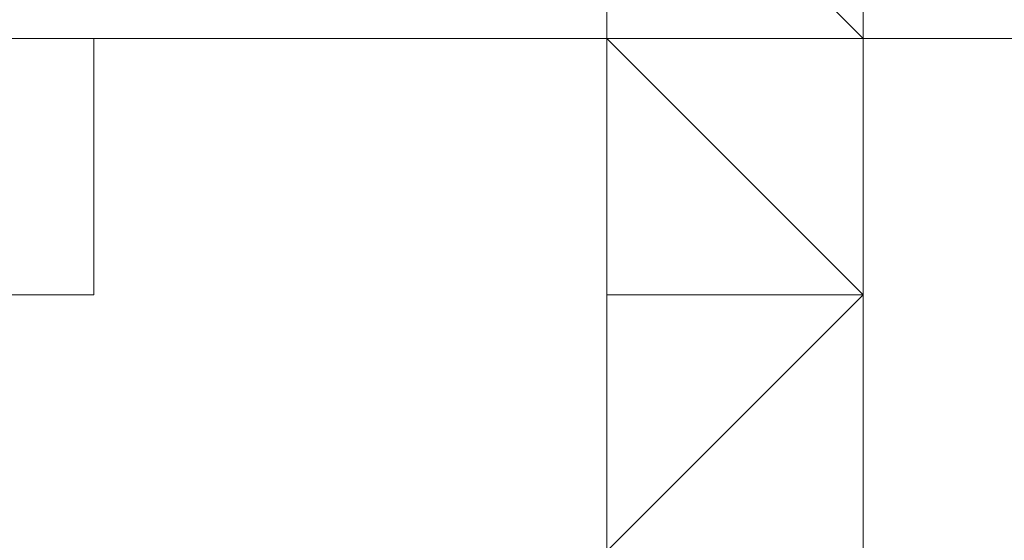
# Model space of a CAD drawing. Header units: inches. Extents: x -79624 to 52587, y -27526 to 10116.
# Tile 139 of 256: x 10253 to 10288, y -15004 to -14986. Entities that reach past the tile are written whole.
import ezdxf
from ezdxf import colors
from ezdxf.entities.mleader import LeaderData, LeaderLine
from ezdxf.math import Vec2, Vec3

# ---------------------------------------------------------------- set-up
doc = ezdxf.new("R2010")
doc.units = ezdxf.units.IN
doc.header["$MEASUREMENT"] = 0
doc.layers.add('- მექანიკური ნაწილი', color=7, linetype='Continuous', lineweight=18)
doc.layers.add('Dimensioning - General', color=7, linetype='Continuous')
doc.styles.add('CT', font='ARIALN.TTF', dxfattribs={"height": 200})
doc.styles.add('GENERATED_STYLE_1', font='txt')
doc.dimstyles.new('GENERATED_STYLE__1', dxfattribs={"dimtxt": 100, "dimasz": 76, "dimexe": 0.18, "dimexo": 0.0625, "dimgap": 0, "dimtad": 0, "dimdec": 0, "dimlfac": 0.1, "dimzin": 0, "dimdsep": 46, "dimtxsty": 'GENERATED_STYLE_1', "dimblk": 'ARROWHEAD_5', "dimblk1": 'ARROWHEAD_5', "dimblk2": 'ARROWHEAD_5', "dimcen": 0.09, "dimse1": 1, "dimse2": 1, "dimclrd": 7, "dimclre": 7, "dimclrt": 7, "dimadec": 0, "dimazin": 0, "dimtfac": 1, "dimtdec": 4, "dimtmove": 0, "dimatfit": 3, "dimfxl": 1, "dimtolj": 1, "dimtzin": 0, "dimarcsym": 0})
doc.dimstyles.new('GENERATED_STYLE__2', dxfattribs={"dimtxt": 100, "dimasz": 76, "dimexe": 0.18, "dimexo": 0.0625, "dimgap": 0, "dimtad": 0, "dimtih": 1, "dimtoh": 1, "dimdec": 0, "dimlfac": 0.1, "dimzin": 0, "dimdsep": 46, "dimtxsty": 'GENERATED_STYLE_1', "dimblk": 'ARROWHEAD_5', "dimblk1": 'ARROWHEAD_5', "dimblk2": 'ARROWHEAD_5', "dimcen": 0.09, "dimse1": 1, "dimse2": 1, "dimclrd": 7, "dimclre": 7, "dimclrt": 7, "dimadec": 0, "dimazin": 0, "dimtfac": 1, "dimtdec": 4, "dimtmove": 0, "dimatfit": 3, "dimfxl": 1, "dimtolj": 1, "dimtzin": 0, "dimarcsym": 0})

# ---------------------------------------------------------------- blocks, each defined once
blk = doc.blocks.new('ARROWHEAD_5')
at = {"linetype": 'Continuous', "lineweight": 0}
blk.add_hatch(color=0, dxfattribs=at).paths.add_polyline_path([(-1, 0.2679), (0, 0), (-1, -0.2679)])
at = {"color": 0, "linetype": 'Continuous', "lineweight": 0}
blk.add_line((0, 0), (-1, 0), dxfattribs=at)
blk = doc.blocks.new('*D249')
at = {"layer": 'Defpoints', "color": 0, "linetype": 'Continuous', "transparency": 16777216}
for p in [(358.556, 209.203), (25258.556, 209.203), (1258.556, -26125.722)]:
    blk.add_point(p, dxfattribs=at)
at = {"layer": 'Dimensioning - General', "color": 7, "linetype": 'Continuous', "lineweight": -2, "transparency": 16777216}
for p, q in [((358.556, 133.203), (358.556, -12795.724)), ((358.556, -26049.722), (358.556, -13148.104))]:
    blk.add_line(p, q, dxfattribs=at)
at = {"layer": 'Dimensioning - General', "color": 7, "linetype": 'Continuous', "lineweight": -2, "transparency": 16777216, "xscale": 76.00000000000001, "yscale": 76.00000000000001, "zscale": 76.00000000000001}
for p, rotation in [((358.556, 209.203), 90), ((358.556, -26125.722), 270)]:
    blk.add_blockref('ARROWHEAD_5', p, dxfattribs=dict(at, rotation=rotation))
at = {"layer": 'Dimensioning - General', "color": 7, "linetype": 'Continuous', "lineweight": 13, "transparency": 16777216, "insert": (358.556, -12971.914), "char_height": 100, "attachment_point": 5, "rotation": 90, "style": 'GENERATED_STYLE_1'}
blk.add_mtext('\\A1;2633', dxfattribs=at)
blk = doc.blocks.new('*D264')
at = {"layer": 'Defpoints', "color": 0, "linetype": 'Continuous', "transparency": 16777216}
for p in [(7428.968, -14429.123), (51186.628, -26125.722), (51186.628, -26425.722)]:
    blk.add_point(p, dxfattribs=at)
at = {"layer": 'Dimensioning - General', "color": 7, "linetype": 'Continuous', "lineweight": -2, "transparency": 16777216}
for p, q in [((7504.968, -26425.722), (29120.843, -26425.722)), ((51110.628, -26425.722), (29468.462, -26425.722))]:
    blk.add_line(p, q, dxfattribs=at)
at = {"layer": 'Dimensioning - General', "color": 7, "linetype": 'Continuous', "lineweight": -2, "transparency": 16777216, "xscale": 76.00000000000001, "yscale": 76.00000000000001, "zscale": 76.00000000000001, "rotation": 180}
blk.add_blockref('ARROWHEAD_5', (7428.968, -26425.722), dxfattribs=at)
at = {"layer": 'Dimensioning - General', "color": 7, "linetype": 'Continuous', "lineweight": -2, "transparency": 16777216, "xscale": 76.00000000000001, "yscale": 76.00000000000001, "zscale": 76.00000000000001}
blk.add_blockref('ARROWHEAD_5', (51186.628, -26425.722), dxfattribs=at)
at = {"layer": 'Dimensioning - General', "color": 7, "linetype": 'Continuous', "lineweight": 13, "transparency": 16777216, "insert": (29294.653, -26425.722), "char_height": 100, "attachment_point": 5, "style": 'GENERATED_STYLE_1'}
blk.add_mtext('\\A1;4376', dxfattribs=at)
blk = doc.blocks.new('*D276')
at = {"layer": 'Defpoints', "color": 0, "linetype": 'Continuous', "transparency": 16777216}
for p in [(7428.968, -14429.123), (51786.628, -14429.123), (4328.728, -18360.584)]:
    blk.add_point(p, dxfattribs=at)
at = {"layer": 'Dimensioning - General', "color": 7, "linetype": 'Continuous', "lineweight": -2, "transparency": 16777216}
for p, q in [((51786.628, -14505.123), (51786.628, -16274.383)), ((51786.628, -18284.584), (51786.628, -16531.526))]:
    blk.add_line(p, q, dxfattribs=at)
at = {"layer": 'Dimensioning - General', "color": 7, "linetype": 'Continuous', "lineweight": -2, "transparency": 16777216, "xscale": 76.00000000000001, "yscale": 76.00000000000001, "zscale": 76.00000000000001}
for p, rotation in [((51786.628, -14429.123), 90), ((51786.628, -18360.584), 270)]:
    blk.add_blockref('ARROWHEAD_5', p, dxfattribs=dict(at, rotation=rotation))
at = {"layer": 'Dimensioning - General', "color": 7, "linetype": 'Continuous', "lineweight": 13, "transparency": 16777216, "insert": (51786.628, -16402.954), "char_height": 100, "attachment_point": 5, "rotation": 90, "style": 'GENERATED_STYLE_1'}
blk.add_mtext('\\A1;393', dxfattribs=at)
blk = doc.blocks.new('_DotSmall')
at = {"color": 0, "linetype": 'ByBlock', "const_width": 0.5}
blk.add_lwpolyline([(-0.0625, 0, 1), (0.0625, 0, 1)], format="xyb", close=True, dxfattribs=at)

msp = doc.modelspace()

# ---------------------------------------------------------------- linework, layer by layer
at = {"layer": '- მექანიკური ნაწილი', "color": 7, "lineweight": 0}
for points in [[(10282.8579, -14941.85917), (10282.8579, -14968.80526), (10273.87587, -14968.80526), (10273.87587, -14977.78728), (10282.8579, -14977.78728), (10282.8579, -15040.66148), (10273.87587, -15040.66148), (10273.87587, -14977.78728), (10273.87587, -15040.66148), (10273.87587, -15067.60756)], [(9779.86434, -14986.76931), (10282.8579, -14986.76931), (10282.8579, -14968.80526), (10282.8579, -14950.8412)], [(10426.57034, -14986.76931), (10282.8579, -14986.76931), (10282.8579, -14968.80526), (9779.86434, -14968.80526)], [(9779.86434, -14986.76931), (10282.8579, -14986.76931), (10282.8579, -14968.80526), (10426.57034, -14968.80526)], [(9779.86434, -14968.80526), (10282.8579, -14968.80526), (10282.8579, -14986.76931), (10282.8579, -14968.80526), (10282.8579, -14986.76931), (10282.8579, -15004.73337), (10282.8579, -14986.76931), (9779.86434, -14986.76931)], [(10426.57034, -15031.67945), (10282.8579, -15031.67945), (10282.8579, -15004.73337), (10282.8579, -14986.76931), (10282.8579, -14968.80526), (10282.8579, -14986.76931), (10282.8579, -15004.73337), (10282.8579, -14986.76931), (10282.8579, -14968.80526), (10282.8579, -14986.76931), (10282.8579, -15004.73337), (9779.86434, -15004.73337)], [(10282.8579, -14968.80526), (10282.8579, -14977.78728), (10282.8579, -15040.66148), (10282.8579, -15067.60756), (10282.8579, -15112.5177), (10282.8579, -15148.44581), (10282.8579, -15193.35595), (10282.8579, -15229.28406), (10282.8579, -15274.1942), (10282.8579, -15310.12231), (10282.8579, -15346.05043), (10282.8579, -15408.92462), (9779.86434, -15408.92462)], [(10273.87587, -14968.80526), (10273.87587, -14977.78728), (10282.8579, -14977.78728), (10282.8579, -14968.80526), (10426.57034, -14968.80526), (10426.57034, -14986.76931), (10282.8579, -14986.76931), (10282.8579, -15004.73337), (9779.86434, -15004.73337)], [(9779.86434, -15031.67945), (10282.8579, -15031.67945), (10282.8579, -15004.73337), (10426.57034, -15004.73337), (10426.57034, -15031.67945), (10282.8579, -15031.67945), (10282.8579, -15004.73337), (10282.8579, -14968.80526), (10282.8579, -15004.73337), (10282.8579, -15031.67945), (10282.8579, -15004.73337), (10282.8579, -14968.80526), (10282.8579, -15004.73337), (10282.8579, -15031.67945), (10282.8579, -15067.60756), (9779.86434, -15067.60756)], [(10282.8579, -15004.73337), (10282.8579, -14968.80526), (10282.8579, -15004.73337)], [(10282.8579, -14968.80526), (10282.8579, -15004.73337), (10282.8579, -14968.80526)], [(10282.8579, -15417.90665), (10282.8579, -14968.80526)], [(10282.8579, -15417.90665), (10282.8579, -14968.80526)], [(9779.86434, -15004.73337), (10282.8579, -15004.73337), (10282.8579, -14986.76931), (10426.57034, -14986.76931)], [(10426.57034, -15004.73337), (10282.8579, -15004.73337), (10282.8579, -14986.76931), (9779.86434, -14986.76931)], [(9779.86434, -15031.67945), (10282.8579, -15031.67945), (10282.8579, -15004.73337), (10282.8579, -14986.76931), (10426.57034, -14986.76931), (10426.57034, -15004.73337), (10282.8579, -15004.73337)], [(10273.87587, -14986.76931), (10273.87587, -14986.76931)], [(10282.8579, -14986.76931), (10282.8579, -14986.76931)]]:
    msp.add_lwpolyline(points, dxfattribs=at)
at = {"layer": '- მექანიკური ნაწილი', "lineweight": 0}
for points in [[(10273.87587, -14968.80526), (10282.8579, -14977.78728), (10273.87587, -14977.78728), (10273.87587, -14968.80526), (10273.87587, -14977.78728), (10273.87587, -14986.76931), (10273.87587, -14977.78728), (10282.8579, -14986.76931), (10273.87587, -14986.76931)], [(10282.8579, -14977.78728), (10282.8579, -14986.76931), (10282.8579, -14995.75134), (10273.87587, -14995.75134), (10282.8579, -14995.75134), (10273.87587, -14995.75134), (10273.87587, -14986.76931), (10282.8579, -14995.75134), (10273.87587, -14986.76931), (10282.8579, -14995.75134), (10273.87587, -14995.75134), (10282.8579, -14995.75134), (10273.87587, -14995.75134), (10282.8579, -14995.75134), (10273.87587, -15004.73337), (10264.89384, -15013.71539), (10255.91181, -15013.71539), (10255.91181, -15022.69742), (10264.89384, -15013.71539), (10255.91181, -15022.69742), (10246.92979, -15022.69742)], [(10273.87587, -14977.78728), (10282.8579, -14986.76931), (10273.87587, -14977.78728)], [(10273.87587, -14977.78728), (10282.8579, -14986.76931), (10273.87587, -14977.78728)], [(10273.87587, -14977.78728), (10273.87587, -14986.76931), (10273.87587, -14977.78728)], [(10273.87587, -14977.78728), (10273.87587, -14986.76931), (10273.87587, -14977.78728)], [(10273.87587, -14977.78728), (10273.87587, -14986.76931), (10273.87587, -14977.78728)], [(10273.87587, -14977.78728), (10273.87587, -14986.76931), (10273.87587, -14977.78728)], [(10273.87587, -14977.78728), (10273.87587, -14986.76931), (10273.87587, -14977.78728)], [(10273.87587, -14977.78728), (10273.87587, -14986.76931), (10273.87587, -14977.78728)], [(10273.87587, -14977.78728), (10273.87587, -14986.76931), (10273.87587, -14977.78728)], [(10273.87587, -14977.78728), (10273.87587, -14986.76931), (10273.87587, -14977.78728)], [(10273.87587, -14977.78728), (10273.87587, -14986.76931), (10273.87587, -14977.78728)], [(10273.87587, -14977.78728), (10273.87587, -14986.76931), (10273.87587, -14977.78728)], [(10273.87587, -14977.78728), (10273.87587, -14986.76931), (10273.87587, -14977.78728)], [(10273.87587, -14977.78728), (10273.87587, -14986.76931), (10273.87587, -14977.78728)], [(10273.87587, -14977.78728), (10273.87587, -14986.76931), (10273.87587, -14977.78728)], [(10273.87587, -14977.78728), (10273.87587, -14986.76931), (10273.87587, -14977.78728)], [(10273.87587, -14977.78728), (10273.87587, -14986.76931), (10273.87587, -14977.78728)], [(10273.87587, -14977.78728), (10282.8579, -14986.76931), (10273.87587, -14977.78728)], [(10273.87587, -14977.78728), (10282.8579, -14986.76931), (10273.87587, -14977.78728)], [(10273.87587, -14977.78728), (10282.8579, -14986.76931), (10273.87587, -14977.78728)], [(10273.87587, -14977.78728), (10282.8579, -14986.76931), (10273.87587, -14977.78728)], [(10273.87587, -14977.78728), (10273.87587, -14986.76931), (10273.87587, -14977.78728)], [(10273.87587, -14977.78728), (10273.87587, -14986.76931), (10273.87587, -14977.78728)], [(10273.87587, -14977.78728), (10273.87587, -14986.76931), (10273.87587, -14977.78728)], [(10273.87587, -14977.78728), (10273.87587, -14986.76931), (10273.87587, -14977.78728)], [(10273.87587, -14977.78728), (10273.87587, -14986.76931), (10273.87587, -14977.78728)], [(10273.87587, -14977.78728), (10273.87587, -14986.76931), (10273.87587, -14977.78728)], [(10273.87587, -14977.78728), (10273.87587, -14986.76931), (10273.87587, -14977.78728)], [(10273.87587, -14977.78728), (10273.87587, -14986.76931), (10273.87587, -14977.78728)], [(10273.87587, -14977.78728), (10273.87587, -14986.76931), (10273.87587, -14977.78728)], [(10273.87587, -14977.78728), (10273.87587, -14986.76931), (10273.87587, -14977.78728)], [(10273.87587, -14977.78728), (10273.87587, -14986.76931), (10273.87587, -14977.78728)], [(10273.87587, -14977.78728), (10273.87587, -14986.76931), (10273.87587, -14977.78728)], [(10273.87587, -14977.78728), (10273.87587, -14986.76931), (10273.87587, -14977.78728)], [(10273.87587, -14977.78728), (10273.87587, -14986.76931), (10273.87587, -14977.78728)], [(10273.87587, -14977.78728), (10273.87587, -14986.76931), (10273.87587, -14977.78728)], [(10273.87587, -14977.78728), (10282.8579, -14986.76931), (10273.87587, -14977.78728)], [(10273.87587, -14977.78728), (10282.8579, -14986.76931), (10273.87587, -14977.78728)], [(10273.87587, -14977.78728), (10282.8579, -14986.76931), (10273.87587, -14977.78728)], [(10273.87587, -14977.78728), (10282.8579, -14986.76931), (10273.87587, -14977.78728)], [(10273.87587, -14986.76931), (10273.87587, -14977.78728)], [(10273.87587, -14977.78728), (10273.87587, -14986.76931), (10273.87587, -14977.78728)], [(10273.87587, -14977.78728), (10273.87587, -14986.76931), (10273.87587, -14977.78728)], [(10273.87587, -14977.78728), (10273.87587, -14986.76931), (10273.87587, -14977.78728)], [(10273.87587, -14977.78728), (10273.87587, -14986.76931), (10273.87587, -14977.78728)], [(10273.87587, -14977.78728), (10273.87587, -14986.76931), (10273.87587, -14977.78728)], [(10273.87587, -14977.78728), (10273.87587, -14986.76931), (10273.87587, -14977.78728)], [(10273.87587, -14977.78728), (10273.87587, -14986.76931), (10273.87587, -14977.78728)], [(10273.87587, -14977.78728), (10273.87587, -14986.76931), (10273.87587, -14977.78728)], [(10273.87587, -14977.78728), (10273.87587, -14986.76931), (10273.87587, -14977.78728)], [(10273.87587, -14977.78728), (10273.87587, -14986.76931), (10273.87587, -14977.78728)], [(10273.87587, -14977.78728), (10273.87587, -14986.76931), (10273.87587, -14977.78728)], [(10273.87587, -14977.78728), (10273.87587, -14986.76931), (10273.87587, -14977.78728)], [(10273.87587, -14977.78728), (10273.87587, -14986.76931), (10273.87587, -14977.78728)], [(10273.87587, -14977.78728), (10273.87587, -14986.76931), (10273.87587, -14977.78728)], [(10273.87587, -14977.78728), (10273.87587, -14986.76931), (10273.87587, -14977.78728)], [(10282.8579, -14986.76931), (10273.87587, -14977.78728)], [(10273.87587, -14977.78728), (10282.8579, -14986.76931), (10273.87587, -14977.78728)], [(10273.87587, -14977.78728), (10282.8579, -14986.76931), (10273.87587, -14977.78728)], [(10273.87587, -14977.78728), (10282.8579, -14986.76931), (10273.87587, -14986.76931), (10273.87587, -14977.78728)], [(10273.87587, -14977.78728), (10282.8579, -14986.76931), (10273.87587, -14986.76931), (10273.87587, -14977.78728), (10282.8579, -14986.76931), (10273.87587, -14986.76931), (10282.8579, -14995.75134), (10273.87587, -15004.73337), (10282.8579, -14995.75134), (10273.87587, -14986.76931), (10273.87587, -14995.75134), (10282.8579, -14995.75134), (10273.87587, -14995.75134), (10282.8579, -14995.75134), (10282.8579, -15004.73337), (10282.8579, -14995.75134), (10273.87587, -15004.73337)], [(10282.8579, -15004.73337), (10282.8579, -14995.75134), (10282.8579, -15004.73337), (10282.8579, -14995.75134), (10273.87587, -14986.76931), (10282.8579, -14986.76931), (10273.87587, -14977.78728), (10273.87587, -14986.76931), (10282.8579, -14986.76931), (10282.8579, -14977.78728)], [(10282.8579, -14986.76931), (10282.8579, -14977.78728), (10282.8579, -14986.76931)], [(10282.8579, -14986.76931), (10282.8579, -14977.78728), (10282.8579, -14986.76931)], [(10282.8579, -14977.78728), (10282.8579, -14986.76931), (10282.8579, -14977.78728)], [(10282.8579, -14977.78728), (10282.8579, -14986.76931), (10282.8579, -14977.78728)], [(10282.8579, -14977.78728), (10282.8579, -14986.76931), (10282.8579, -14977.78728)], [(10282.8579, -14977.78728), (10282.8579, -14986.76931), (10282.8579, -14977.78728)], [(10282.8579, -14977.78728), (10282.8579, -14986.76931), (10282.8579, -14977.78728)], [(10282.8579, -14977.78728), (10282.8579, -14986.76931), (10282.8579, -14977.78728)], [(10282.8579, -14977.78728), (10282.8579, -14986.76931), (10282.8579, -14977.78728)], [(10282.8579, -14977.78728), (10282.8579, -14986.76931), (10282.8579, -14977.78728)], [(10282.8579, -14977.78728), (10282.8579, -14986.76931), (10282.8579, -14977.78728)], [(10282.8579, -14977.78728), (10282.8579, -14986.76931), (10282.8579, -14977.78728)], [(10282.8579, -14977.78728), (10282.8579, -14986.76931), (10282.8579, -14977.78728)], [(10282.8579, -14977.78728), (10282.8579, -14986.76931), (10282.8579, -14977.78728)], [(10282.8579, -14977.78728), (10282.8579, -14986.76931), (10282.8579, -14977.78728)], [(10282.8579, -14977.78728), (10282.8579, -14986.76931), (10282.8579, -14977.78728)], [(10282.8579, -14977.78728), (10282.8579, -14986.76931), (10282.8579, -14977.78728)], [(10282.8579, -14977.78728), (10282.8579, -14986.76931), (10282.8579, -14977.78728)], [(10282.8579, -14977.78728), (10282.8579, -14986.76931), (10282.8579, -14977.78728)], [(10282.8579, -14977.78728), (10282.8579, -14986.76931), (10282.8579, -14977.78728)], [(10282.8579, -14977.78728), (10282.8579, -14986.76931), (10282.8579, -14977.78728)], [(10282.8579, -14977.78728), (10282.8579, -14986.76931), (10282.8579, -14977.78728)], [(10282.8579, -14977.78728), (10282.8579, -14986.76931), (10282.8579, -14977.78728)], [(10282.8579, -14977.78728), (10282.8579, -14986.76931), (10282.8579, -14977.78728)], [(10282.8579, -14977.78728), (10282.8579, -14986.76931), (10282.8579, -14977.78728)], [(10282.8579, -14977.78728), (10282.8579, -14986.76931), (10282.8579, -14977.78728)], [(10282.8579, -14977.78728), (10282.8579, -14986.76931), (10282.8579, -14977.78728)], [(10282.8579, -14977.78728), (10282.8579, -14986.76931), (10282.8579, -14977.78728)], [(10282.8579, -14977.78728), (10282.8579, -14986.76931), (10282.8579, -14977.78728)], [(10282.8579, -14986.76931), (10282.8579, -14977.78728), (10282.8579, -14986.76931)], [(10255.91181, -14986.76931), (10246.92979, -14986.76931), (10255.91181, -14986.76931)], [(10255.91181, -14995.75134), (10255.91181, -14986.76931), (10255.91181, -14995.75134)], [(10255.91181, -14986.76931), (10255.91181, -14986.76931)], [(10273.87587, -14986.76931), (10273.87587, -14995.75134), (10273.87587, -14986.76931)], [(10273.87587, -14986.76931), (10273.87587, -14995.75134), (10273.87587, -14986.76931)], [(10273.87587, -14986.76931), (10273.87587, -14995.75134), (10273.87587, -14986.76931)], [(10273.87587, -14986.76931), (10273.87587, -14995.75134), (10273.87587, -14986.76931)], [(10273.87587, -14986.76931), (10273.87587, -14995.75134), (10273.87587, -14986.76931)], [(10273.87587, -14986.76931), (10273.87587, -14995.75134), (10273.87587, -14986.76931)], [(10273.87587, -14986.76931), (10273.87587, -14995.75134), (10273.87587, -14986.76931)], [(10273.87587, -14986.76931), (10273.87587, -14995.75134), (10273.87587, -14986.76931)], [(10273.87587, -14986.76931), (10273.87587, -14995.75134), (10273.87587, -14986.76931)], [(10273.87587, -14986.76931), (10273.87587, -14995.75134), (10273.87587, -14986.76931)], [(10273.87587, -14986.76931), (10273.87587, -14995.75134), (10273.87587, -14986.76931)], [(10273.87587, -14986.76931), (10273.87587, -14995.75134), (10273.87587, -14986.76931)], [(10273.87587, -14986.76931), (10273.87587, -14995.75134), (10273.87587, -14986.76931)], [(10273.87587, -14986.76931), (10273.87587, -14986.76931)], [(10273.87587, -14986.76931), (10273.87587, -14986.76931)], [(10273.87587, -14986.76931), (10273.87587, -14986.76931)], [(10273.87587, -14986.76931), (10273.87587, -14986.76931)], [(10273.87587, -14986.76931), (10273.87587, -14986.76931)], [(10273.87587, -14986.76931), (10273.87587, -14986.76931)], [(10273.87587, -14986.76931), (10273.87587, -14986.76931)], [(10273.87587, -14986.76931), (10273.87587, -14986.76931)], [(10273.87587, -14986.76931), (10273.87587, -14986.76931)], [(10273.87587, -14986.76931), (10273.87587, -14986.76931)], [(10273.87587, -14986.76931), (10273.87587, -14986.76931)], [(10273.87587, -14986.76931), (10273.87587, -14986.76931)], [(10273.87587, -14986.76931), (10273.87587, -14986.76931)], [(10273.87587, -14986.76931), (10273.87587, -14986.76931)], [(10273.87587, -14986.76931), (10273.87587, -14986.76931)], [(10273.87587, -14986.76931), (10273.87587, -14995.75134), (10273.87587, -14986.76931)], [(10273.87587, -14986.76931), (10273.87587, -14995.75134), (10273.87587, -14986.76931)], [(10273.87587, -14986.76931), (10273.87587, -14995.75134), (10273.87587, -14986.76931)], [(10273.87587, -14986.76931), (10273.87587, -14995.75134), (10273.87587, -14986.76931)], [(10273.87587, -14986.76931), (10273.87587, -14995.75134), (10273.87587, -14986.76931)], [(10273.87587, -14986.76931), (10273.87587, -14995.75134), (10273.87587, -14986.76931)], [(10273.87587, -14986.76931), (10273.87587, -14995.75134), (10273.87587, -14986.76931)], [(10273.87587, -14986.76931), (10273.87587, -14995.75134), (10273.87587, -14986.76931)], [(10273.87587, -14986.76931), (10273.87587, -14995.75134), (10273.87587, -14986.76931)], [(10273.87587, -14986.76931), (10273.87587, -14995.75134), (10273.87587, -14986.76931)], [(10273.87587, -14986.76931), (10273.87587, -14995.75134), (10273.87587, -14986.76931)], [(10273.87587, -14986.76931), (10273.87587, -14995.75134), (10273.87587, -14986.76931)], [(10273.87587, -14986.76931), (10273.87587, -14995.75134), (10273.87587, -14986.76931)], [(10273.87587, -14986.76931), (10273.87587, -14986.76931)], [(10273.87587, -14986.76931), (10273.87587, -14986.76931)], [(10273.87587, -14986.76931), (10273.87587, -14986.76931)], [(10273.87587, -14986.76931), (10273.87587, -14986.76931)], [(10273.87587, -14986.76931), (10273.87587, -14986.76931)], [(10273.87587, -14986.76931), (10273.87587, -14986.76931)], [(10273.87587, -14986.76931), (10273.87587, -14986.76931)], [(10273.87587, -14986.76931), (10273.87587, -14986.76931)], [(10273.87587, -14986.76931), (10273.87587, -14986.76931)], [(10273.87587, -14986.76931), (10273.87587, -14986.76931)], [(10273.87587, -14986.76931), (10273.87587, -14986.76931)], [(10273.87587, -14986.76931), (10273.87587, -14986.76931)], [(10273.87587, -14986.76931), (10273.87587, -14986.76931)], [(10273.87587, -14986.76931), (10273.87587, -14986.76931)], [(10273.87587, -14986.76931), (10273.87587, -14986.76931)], [(10273.87587, -14986.76931), (10273.87587, -14995.75134), (10273.87587, -14986.76931)], [(10273.87587, -14986.76931), (10273.87587, -14995.75134), (10273.87587, -14986.76931)], [(10273.87587, -14986.76931), (10273.87587, -14995.75134), (10273.87587, -14986.76931)], [(10273.87587, -14986.76931), (10273.87587, -14995.75134), (10273.87587, -14986.76931)], [(10273.87587, -14986.76931), (10273.87587, -14995.75134), (10273.87587, -14986.76931)], [(10273.87587, -14986.76931), (10273.87587, -14995.75134), (10273.87587, -14986.76931)], [(10273.87587, -14986.76931), (10273.87587, -14995.75134), (10273.87587, -14986.76931)], [(10273.87587, -14986.76931), (10273.87587, -14995.75134), (10273.87587, -14986.76931)], [(10273.87587, -14986.76931), (10273.87587, -14995.75134), (10273.87587, -14986.76931)], [(10273.87587, -14986.76931), (10273.87587, -14995.75134), (10273.87587, -14986.76931)], [(10273.87587, -14986.76931), (10273.87587, -14995.75134), (10273.87587, -14986.76931)], [(10273.87587, -14986.76931), (10273.87587, -14995.75134), (10273.87587, -14986.76931)], [(10273.87587, -14986.76931), (10273.87587, -14995.75134), (10273.87587, -14986.76931)], [(10273.87587, -14986.76931), (10273.87587, -14986.76931)], [(10273.87587, -14986.76931), (10273.87587, -14986.76931)], [(10273.87587, -14986.76931), (10273.87587, -14986.76931)], [(10273.87587, -14986.76931), (10273.87587, -14986.76931)], [(10273.87587, -14986.76931), (10273.87587, -14986.76931)], [(10273.87587, -14986.76931), (10273.87587, -14986.76931)], [(10273.87587, -14986.76931), (10273.87587, -14986.76931)], [(10273.87587, -14986.76931), (10273.87587, -14986.76931)], [(10273.87587, -14986.76931), (10273.87587, -14986.76931)], [(10273.87587, -14986.76931), (10273.87587, -14986.76931)], [(10273.87587, -14986.76931), (10273.87587, -14986.76931)], [(10273.87587, -14986.76931), (10273.87587, -14986.76931)], [(10273.87587, -14986.76931), (10273.87587, -14986.76931)], [(10273.87587, -14986.76931), (10273.87587, -14986.76931)], [(10273.87587, -14986.76931), (10273.87587, -14986.76931)], [(10282.8579, -14995.75134), (10282.8579, -14986.76931), (10282.8579, -14995.75134)], [(10282.8579, -14986.76931), (10282.8579, -14986.76931)], [(10282.8579, -14995.75134), (10282.8579, -14986.76931), (10282.8579, -14995.75134)], [(10282.8579, -14986.76931), (10282.8579, -14986.76931)], [(10282.8579, -14986.76931), (10282.8579, -14995.75134), (10282.8579, -14986.76931)], [(10282.8579, -14986.76931), (10282.8579, -14995.75134), (10282.8579, -14986.76931)], [(10282.8579, -14986.76931), (10282.8579, -14995.75134), (10282.8579, -14986.76931)], [(10282.8579, -14986.76931), (10282.8579, -14995.75134), (10282.8579, -14986.76931)], [(10282.8579, -14986.76931), (10282.8579, -14995.75134), (10282.8579, -14986.76931)], [(10282.8579, -14986.76931), (10282.8579, -14995.75134), (10282.8579, -14986.76931)], [(10282.8579, -14986.76931), (10282.8579, -14995.75134), (10282.8579, -14986.76931)], [(10282.8579, -14986.76931), (10282.8579, -14995.75134), (10282.8579, -14986.76931)], [(10282.8579, -14986.76931), (10282.8579, -14995.75134), (10282.8579, -14986.76931)], [(10282.8579, -14986.76931), (10282.8579, -14995.75134), (10282.8579, -14986.76931)], [(10282.8579, -14986.76931), (10282.8579, -14995.75134), (10282.8579, -14986.76931)], [(10282.8579, -14986.76931), (10282.8579, -14995.75134), (10282.8579, -14986.76931)], [(10282.8579, -14986.76931), (10282.8579, -14995.75134), (10282.8579, -14986.76931)], [(10282.8579, -14986.76931), (10282.8579, -14995.75134), (10282.8579, -14986.76931)], [(10282.8579, -14986.76931), (10282.8579, -14995.75134), (10282.8579, -14986.76931)], [(10282.8579, -14986.76931), (10282.8579, -14986.76931)], [(10282.8579, -14986.76931), (10282.8579, -14986.76931)], [(10282.8579, -14986.76931), (10282.8579, -14986.76931)], [(10282.8579, -14986.76931), (10282.8579, -14986.76931)], [(10282.8579, -14986.76931), (10282.8579, -14986.76931)], [(10282.8579, -14986.76931), (10282.8579, -14986.76931)], [(10282.8579, -14986.76931), (10282.8579, -14986.76931)], [(10282.8579, -14986.76931), (10282.8579, -14986.76931)], [(10282.8579, -14986.76931), (10282.8579, -14986.76931)], [(10282.8579, -14986.76931), (10282.8579, -14986.76931)], [(10282.8579, -14986.76931), (10282.8579, -14986.76931)], [(10282.8579, -14986.76931), (10282.8579, -14986.76931)], [(10282.8579, -14986.76931), (10282.8579, -14986.76931)], [(10282.8579, -14986.76931), (10282.8579, -14986.76931)], [(10282.8579, -14986.76931), (10282.8579, -14986.76931)], [(10282.8579, -14986.76931), (10282.8579, -14995.75134), (10282.8579, -14986.76931)], [(10282.8579, -14986.76931), (10282.8579, -14995.75134), (10282.8579, -14986.76931)], [(10282.8579, -14986.76931), (10282.8579, -14995.75134), (10282.8579, -14986.76931)], [(10282.8579, -14986.76931), (10282.8579, -14995.75134), (10282.8579, -14986.76931)], [(10282.8579, -14986.76931), (10282.8579, -14995.75134), (10282.8579, -14986.76931)], [(10282.8579, -14986.76931), (10282.8579, -14995.75134), (10282.8579, -14986.76931)], [(10282.8579, -14986.76931), (10282.8579, -14995.75134), (10282.8579, -14986.76931)], [(10282.8579, -14986.76931), (10282.8579, -14995.75134), (10282.8579, -14986.76931)], [(10282.8579, -14986.76931), (10282.8579, -14995.75134), (10282.8579, -14986.76931)], [(10282.8579, -14986.76931), (10282.8579, -14995.75134), (10282.8579, -14986.76931)], [(10282.8579, -14986.76931), (10282.8579, -14995.75134), (10282.8579, -14986.76931)], [(10282.8579, -14986.76931), (10282.8579, -14995.75134), (10282.8579, -14986.76931)], [(10282.8579, -14986.76931), (10282.8579, -14995.75134), (10282.8579, -14986.76931)], [(10282.8579, -14986.76931), (10282.8579, -14995.75134), (10282.8579, -14986.76931)], [(10282.8579, -14986.76931), (10282.8579, -14995.75134), (10282.8579, -14986.76931)], [(10282.8579, -14986.76931), (10282.8579, -14986.76931)], [(10282.8579, -14986.76931), (10282.8579, -14986.76931)], [(10282.8579, -14986.76931), (10282.8579, -14986.76931)], [(10282.8579, -14986.76931), (10282.8579, -14986.76931)], [(10282.8579, -14986.76931), (10282.8579, -14986.76931)], [(10282.8579, -14986.76931), (10282.8579, -14986.76931)], [(10282.8579, -14986.76931), (10282.8579, -14986.76931)], [(10282.8579, -14986.76931), (10282.8579, -14986.76931)], [(10282.8579, -14986.76931), (10282.8579, -14986.76931)], [(10282.8579, -14986.76931), (10282.8579, -14986.76931)], [(10282.8579, -14986.76931), (10282.8579, -14986.76931)], [(10282.8579, -14986.76931), (10282.8579, -14986.76931)], [(10282.8579, -14986.76931), (10282.8579, -14986.76931)], [(10282.8579, -14986.76931), (10282.8579, -14986.76931)], [(10282.8579, -14986.76931), (10282.8579, -14986.76931)], [(10282.8579, -14986.76931), (10282.8579, -14995.75134), (10282.8579, -14986.76931)], [(10282.8579, -14986.76931), (10282.8579, -14995.75134), (10282.8579, -14986.76931)], [(10282.8579, -14986.76931), (10282.8579, -14995.75134), (10282.8579, -14986.76931)], [(10282.8579, -14986.76931), (10282.8579, -14995.75134), (10282.8579, -14986.76931)], [(10282.8579, -14986.76931), (10282.8579, -14995.75134), (10282.8579, -14986.76931)], [(10282.8579, -14986.76931), (10282.8579, -14995.75134), (10282.8579, -14986.76931)], [(10282.8579, -14986.76931), (10282.8579, -14995.75134), (10282.8579, -14986.76931)], [(10282.8579, -14986.76931), (10282.8579, -14995.75134), (10282.8579, -14986.76931)], [(10282.8579, -14986.76931), (10282.8579, -14995.75134), (10282.8579, -14986.76931)], [(10282.8579, -14986.76931), (10282.8579, -14995.75134), (10282.8579, -14986.76931)], [(10282.8579, -14986.76931), (10282.8579, -14995.75134), (10282.8579, -14986.76931)], [(10282.8579, -14986.76931), (10282.8579, -14995.75134), (10282.8579, -14986.76931)], [(10282.8579, -14986.76931), (10282.8579, -14995.75134), (10282.8579, -14986.76931)], [(10282.8579, -14986.76931), (10282.8579, -14995.75134), (10282.8579, -14986.76931)], [(10282.8579, -14986.76931), (10282.8579, -14995.75134), (10282.8579, -14986.76931)], [(10282.8579, -14986.76931), (10282.8579, -14986.76931)], [(10282.8579, -14986.76931), (10282.8579, -14986.76931)], [(10282.8579, -14986.76931), (10282.8579, -14986.76931)], [(10282.8579, -14986.76931), (10282.8579, -14986.76931)], [(10282.8579, -14986.76931), (10282.8579, -14986.76931)], [(10282.8579, -14986.76931), (10282.8579, -14986.76931)], [(10282.8579, -14986.76931), (10282.8579, -14986.76931)], [(10282.8579, -14986.76931), (10282.8579, -14986.76931)], [(10282.8579, -14986.76931), (10282.8579, -14986.76931)], [(10282.8579, -14986.76931), (10282.8579, -14986.76931)], [(10282.8579, -14986.76931), (10282.8579, -14986.76931)], [(10282.8579, -14986.76931), (10282.8579, -14986.76931)], [(10282.8579, -14986.76931), (10282.8579, -14986.76931)], [(10282.8579, -14986.76931), (10282.8579, -14986.76931)], [(10282.8579, -14986.76931), (10282.8579, -14986.76931)], [(10282.8579, -14995.75134), (10282.8579, -14986.76931), (10282.8579, -14995.75134)], [(10282.8579, -14986.76931), (10282.8579, -14986.76931)], [(10282.8579, -14995.75134), (10282.8579, -14986.76931)], [(10246.92979, -14995.75134), (10255.91181, -14995.75134), (10246.92979, -14995.75134)], [(10255.91181, -14995.75134), (10255.91181, -14995.75134)], [(10282.8579, -14995.75134), (10273.87587, -15004.73337), (10282.8579, -14995.75134)], [(10282.8579, -14995.75134), (10273.87587, -15004.73337), (10282.8579, -14995.75134)], [(10273.87587, -14995.75134), (10273.87587, -15004.73337), (10273.87587, -14995.75134)], [(10273.87587, -14995.75134), (10273.87587, -15004.73337), (10273.87587, -14995.75134)], [(10273.87587, -14995.75134), (10273.87587, -15004.73337), (10273.87587, -14995.75134)], [(10273.87587, -14995.75134), (10273.87587, -15004.73337), (10273.87587, -14995.75134)], [(10273.87587, -14995.75134), (10273.87587, -15004.73337), (10273.87587, -14995.75134)], [(10273.87587, -14995.75134), (10273.87587, -15004.73337), (10273.87587, -14995.75134)], [(10273.87587, -14995.75134), (10273.87587, -15004.73337), (10273.87587, -14995.75134)], [(10273.87587, -14995.75134), (10273.87587, -15004.73337), (10273.87587, -14995.75134)], [(10273.87587, -14995.75134), (10273.87587, -15004.73337), (10273.87587, -14995.75134)], [(10273.87587, -14995.75134), (10273.87587, -15004.73337), (10273.87587, -14995.75134)], [(10273.87587, -14995.75134), (10273.87587, -15004.73337), (10273.87587, -14995.75134)], [(10273.87587, -14995.75134), (10273.87587, -15004.73337), (10273.87587, -14995.75134)], [(10273.87587, -14995.75134), (10273.87587, -15004.73337), (10273.87587, -14995.75134)], [(10273.87587, -14995.75134), (10273.87587, -15004.73337), (10273.87587, -14995.75134)], [(10273.87587, -14995.75134), (10273.87587, -15004.73337), (10273.87587, -14995.75134)], [(10282.8579, -14995.75134), (10273.87587, -15004.73337), (10282.8579, -14995.75134)], [(10282.8579, -14995.75134), (10273.87587, -15004.73337), (10282.8579, -14995.75134)], [(10273.87587, -14995.75134), (10282.8579, -14995.75134), (10273.87587, -14995.75134)], [(10273.87587, -14995.75134), (10282.8579, -14995.75134), (10273.87587, -14995.75134)], [(10273.87587, -14995.75134), (10273.87587, -14995.75134)], [(10273.87587, -14995.75134), (10282.8579, -14995.75134), (10273.87587, -14995.75134)], [(10273.87587, -14995.75134), (10273.87587, -14995.75134)], [(10273.87587, -14995.75134), (10273.87587, -14995.75134)], [(10273.87587, -14995.75134), (10273.87587, -14995.75134)], [(10273.87587, -14995.75134), (10273.87587, -14995.75134)], [(10273.87587, -14995.75134), (10273.87587, -14995.75134)], [(10273.87587, -14995.75134), (10273.87587, -14995.75134)], [(10273.87587, -14995.75134), (10273.87587, -14995.75134)], [(10273.87587, -14995.75134), (10273.87587, -14995.75134)], [(10273.87587, -14995.75134), (10273.87587, -14995.75134)], [(10273.87587, -14995.75134), (10273.87587, -14995.75134)], [(10273.87587, -14995.75134), (10273.87587, -14995.75134)], [(10273.87587, -14995.75134), (10273.87587, -14995.75134)], [(10273.87587, -14995.75134), (10273.87587, -14995.75134)], [(10273.87587, -15004.73337), (10282.8579, -14995.75134)], [(10282.8579, -14995.75134), (10273.87587, -15004.73337), (10282.8579, -14995.75134)], [(10282.8579, -14995.75134), (10273.87587, -15004.73337), (10282.8579, -14995.75134)], [(10273.87587, -14995.75134), (10273.87587, -15004.73337), (10273.87587, -14995.75134)], [(10273.87587, -14995.75134), (10273.87587, -15004.73337), (10273.87587, -14995.75134)], [(10273.87587, -14995.75134), (10273.87587, -15004.73337), (10273.87587, -14995.75134)], [(10273.87587, -14995.75134), (10273.87587, -15004.73337), (10273.87587, -14995.75134)], [(10273.87587, -14995.75134), (10273.87587, -15004.73337), (10273.87587, -14995.75134)], [(10273.87587, -14995.75134), (10273.87587, -15004.73337), (10273.87587, -14995.75134)], [(10273.87587, -14995.75134), (10273.87587, -15004.73337), (10273.87587, -14995.75134)], [(10273.87587, -14995.75134), (10273.87587, -15004.73337), (10273.87587, -14995.75134)], [(10273.87587, -14995.75134), (10273.87587, -15004.73337), (10273.87587, -14995.75134)], [(10273.87587, -14995.75134), (10273.87587, -15004.73337), (10273.87587, -14995.75134)], [(10273.87587, -14995.75134), (10273.87587, -15004.73337), (10273.87587, -14995.75134)], [(10273.87587, -14995.75134), (10273.87587, -15004.73337), (10273.87587, -14995.75134)], [(10273.87587, -14995.75134), (10273.87587, -15004.73337), (10273.87587, -14995.75134)], [(10273.87587, -14995.75134), (10273.87587, -15004.73337), (10273.87587, -14995.75134)], [(10273.87587, -14995.75134), (10273.87587, -15004.73337), (10273.87587, -14995.75134)], [(10282.8579, -14995.75134), (10273.87587, -15004.73337), (10282.8579, -14995.75134)], [(10282.8579, -14995.75134), (10273.87587, -15004.73337), (10282.8579, -14995.75134)], [(10273.87587, -14995.75134), (10282.8579, -14995.75134), (10273.87587, -14995.75134)], [(10273.87587, -14995.75134), (10282.8579, -14995.75134), (10273.87587, -14995.75134)], [(10273.87587, -14995.75134), (10273.87587, -14995.75134)], [(10273.87587, -14995.75134), (10282.8579, -14995.75134), (10273.87587, -14995.75134)], [(10273.87587, -14995.75134), (10273.87587, -14995.75134)], [(10273.87587, -14995.75134), (10273.87587, -14995.75134)], [(10273.87587, -14995.75134), (10273.87587, -14995.75134)], [(10273.87587, -14995.75134), (10273.87587, -14995.75134)], [(10273.87587, -14995.75134), (10273.87587, -14995.75134)], [(10273.87587, -14995.75134), (10273.87587, -14995.75134)], [(10273.87587, -14995.75134), (10273.87587, -14995.75134)], [(10273.87587, -14995.75134), (10273.87587, -14995.75134)], [(10273.87587, -14995.75134), (10273.87587, -14995.75134)], [(10273.87587, -14995.75134), (10273.87587, -14995.75134)], [(10273.87587, -14995.75134), (10273.87587, -14995.75134)], [(10273.87587, -14995.75134), (10273.87587, -14995.75134)], [(10273.87587, -14995.75134), (10273.87587, -14995.75134)], [(10282.8579, -14995.75134), (10273.87587, -15004.73337), (10282.8579, -14995.75134)], [(10282.8579, -14995.75134), (10273.87587, -15004.73337), (10282.8579, -14995.75134)], [(10273.87587, -14995.75134), (10273.87587, -15004.73337), (10273.87587, -14995.75134)], [(10273.87587, -14995.75134), (10273.87587, -15004.73337), (10273.87587, -14995.75134)], [(10273.87587, -14995.75134), (10273.87587, -15004.73337), (10273.87587, -14995.75134)], [(10273.87587, -14995.75134), (10273.87587, -15004.73337), (10273.87587, -14995.75134)], [(10273.87587, -14995.75134), (10273.87587, -15004.73337), (10273.87587, -14995.75134)], [(10273.87587, -14995.75134), (10273.87587, -15004.73337), (10273.87587, -14995.75134)], [(10273.87587, -14995.75134), (10273.87587, -15004.73337), (10273.87587, -14995.75134)], [(10273.87587, -14995.75134), (10273.87587, -15004.73337), (10273.87587, -14995.75134)], [(10273.87587, -14995.75134), (10273.87587, -15004.73337), (10273.87587, -14995.75134)], [(10273.87587, -14995.75134), (10273.87587, -15004.73337), (10273.87587, -14995.75134)], [(10273.87587, -14995.75134), (10273.87587, -15004.73337), (10273.87587, -14995.75134)], [(10273.87587, -14995.75134), (10273.87587, -15004.73337), (10273.87587, -14995.75134)], [(10273.87587, -14995.75134), (10273.87587, -15004.73337), (10273.87587, -14995.75134)], [(10273.87587, -14995.75134), (10273.87587, -15004.73337), (10273.87587, -14995.75134)], [(10273.87587, -14995.75134), (10273.87587, -15004.73337), (10273.87587, -14995.75134)], [(10282.8579, -14995.75134), (10273.87587, -15004.73337), (10282.8579, -14995.75134)], [(10282.8579, -14995.75134), (10273.87587, -15004.73337), (10282.8579, -14995.75134)], [(10282.8579, -14995.75134), (10273.87587, -15004.73337)], [(10273.87587, -14995.75134), (10282.8579, -14995.75134), (10273.87587, -14995.75134)], [(10273.87587, -14995.75134), (10282.8579, -14995.75134), (10273.87587, -14995.75134)], [(10273.87587, -14995.75134), (10273.87587, -14995.75134)], [(10273.87587, -14995.75134), (10282.8579, -14995.75134), (10273.87587, -14995.75134)], [(10273.87587, -14995.75134), (10273.87587, -14995.75134)], [(10273.87587, -14995.75134), (10273.87587, -14995.75134)], [(10273.87587, -14995.75134), (10273.87587, -14995.75134)], [(10273.87587, -14995.75134), (10273.87587, -14995.75134)], [(10273.87587, -14995.75134), (10273.87587, -14995.75134)], [(10273.87587, -14995.75134), (10273.87587, -14995.75134)], [(10273.87587, -14995.75134), (10273.87587, -14995.75134)], [(10273.87587, -14995.75134), (10273.87587, -14995.75134)], [(10273.87587, -14995.75134), (10273.87587, -14995.75134)], [(10273.87587, -14995.75134), (10273.87587, -14995.75134)], [(10273.87587, -14995.75134), (10273.87587, -14995.75134)], [(10273.87587, -14995.75134), (10273.87587, -14995.75134)], [(10273.87587, -14995.75134), (10273.87587, -14995.75134)], [(10282.8579, -15004.73337), (10282.8579, -14995.75134), (10282.8579, -15004.73337)], [(10282.8579, -14995.75134), (10282.8579, -14995.75134)], [(10282.8579, -15004.73337), (10282.8579, -14995.75134), (10282.8579, -15004.73337)], [(10282.8579, -14995.75134), (10282.8579, -14995.75134)], [(10282.8579, -14995.75134), (10282.8579, -15004.73337), (10282.8579, -14995.75134)], [(10282.8579, -14995.75134), (10282.8579, -15004.73337), (10282.8579, -14995.75134)], [(10282.8579, -14995.75134), (10282.8579, -15004.73337), (10282.8579, -14995.75134)], [(10282.8579, -14995.75134), (10282.8579, -15004.73337), (10282.8579, -14995.75134)], [(10282.8579, -14995.75134), (10282.8579, -15004.73337), (10282.8579, -14995.75134)], [(10282.8579, -14995.75134), (10282.8579, -15004.73337), (10282.8579, -14995.75134)], [(10282.8579, -14995.75134), (10282.8579, -15004.73337), (10282.8579, -14995.75134)], [(10282.8579, -14995.75134), (10282.8579, -15004.73337), (10282.8579, -14995.75134)], [(10282.8579, -14995.75134), (10282.8579, -15004.73337), (10282.8579, -14995.75134)], [(10282.8579, -14995.75134), (10282.8579, -14995.75134)], [(10282.8579, -14995.75134), (10282.8579, -14995.75134)], [(10282.8579, -14995.75134), (10282.8579, -14995.75134)], [(10282.8579, -14995.75134), (10282.8579, -14995.75134)], [(10282.8579, -14995.75134), (10282.8579, -14995.75134)], [(10282.8579, -14995.75134), (10282.8579, -14995.75134)], [(10282.8579, -14995.75134), (10282.8579, -14995.75134)], [(10282.8579, -14995.75134), (10282.8579, -14995.75134)], [(10282.8579, -14995.75134), (10282.8579, -14995.75134)], [(10282.8579, -14995.75134), (10282.8579, -14995.75134)], [(10282.8579, -14995.75134), (10282.8579, -14995.75134)], [(10282.8579, -14995.75134), (10282.8579, -14995.75134)], [(10282.8579, -14995.75134), (10282.8579, -14995.75134)], [(10282.8579, -14995.75134), (10282.8579, -14995.75134)], [(10282.8579, -14995.75134), (10282.8579, -14995.75134)], [(10282.8579, -14995.75134), (10282.8579, -14995.75134)], [(10282.8579, -14995.75134), (10282.8579, -14995.75134)], [(10282.8579, -14995.75134), (10282.8579, -14995.75134)], [(10282.8579, -14995.75134), (10282.8579, -15004.73337), (10282.8579, -14995.75134)], [(10282.8579, -14995.75134), (10282.8579, -15004.73337), (10282.8579, -14995.75134)], [(10282.8579, -14995.75134), (10282.8579, -15004.73337), (10282.8579, -14995.75134)], [(10282.8579, -14995.75134), (10282.8579, -15004.73337)], [(10282.8579, -15004.73337), (10282.8579, -14995.75134)], [(10282.8579, -14995.75134), (10282.8579, -15004.73337), (10282.8579, -14995.75134)], [(10282.8579, -14995.75134), (10282.8579, -15004.73337), (10282.8579, -14995.75134)], [(10282.8579, -14995.75134), (10282.8579, -15004.73337), (10282.8579, -14995.75134)], [(10282.8579, -14995.75134), (10282.8579, -15004.73337), (10282.8579, -14995.75134)], [(10282.8579, -14995.75134), (10282.8579, -15004.73337), (10282.8579, -14995.75134)], [(10282.8579, -14995.75134), (10282.8579, -15004.73337), (10282.8579, -14995.75134)], [(10282.8579, -14995.75134), (10282.8579, -14995.75134)], [(10282.8579, -14995.75134), (10282.8579, -14995.75134)], [(10282.8579, -14995.75134), (10282.8579, -14995.75134)], [(10282.8579, -14995.75134), (10282.8579, -14995.75134)], [(10282.8579, -14995.75134), (10282.8579, -14995.75134)], [(10282.8579, -14995.75134), (10282.8579, -14995.75134)], [(10282.8579, -14995.75134), (10282.8579, -14995.75134)], [(10282.8579, -14995.75134), (10282.8579, -14995.75134)], [(10282.8579, -14995.75134), (10282.8579, -14995.75134)], [(10282.8579, -14995.75134), (10282.8579, -14995.75134)], [(10282.8579, -14995.75134), (10282.8579, -14995.75134)], [(10282.8579, -14995.75134), (10282.8579, -14995.75134)], [(10282.8579, -14995.75134), (10282.8579, -14995.75134)], [(10282.8579, -14995.75134), (10282.8579, -14995.75134)], [(10282.8579, -14995.75134), (10282.8579, -14995.75134)], [(10282.8579, -14995.75134), (10282.8579, -14995.75134)], [(10282.8579, -14995.75134), (10282.8579, -14995.75134)], [(10282.8579, -14995.75134), (10282.8579, -14995.75134)], [(10282.8579, -14995.75134), (10282.8579, -15004.73337), (10282.8579, -14995.75134)], [(10282.8579, -14995.75134), (10282.8579, -15004.73337), (10282.8579, -14995.75134)], [(10282.8579, -14995.75134), (10282.8579, -15004.73337), (10282.8579, -14995.75134)], [(10282.8579, -14995.75134), (10282.8579, -15004.73337), (10282.8579, -14995.75134)], [(10282.8579, -14995.75134), (10282.8579, -15004.73337), (10282.8579, -14995.75134)], [(10282.8579, -14995.75134), (10282.8579, -15004.73337), (10282.8579, -14995.75134)], [(10282.8579, -14995.75134), (10282.8579, -15004.73337), (10282.8579, -14995.75134)], [(10282.8579, -14995.75134), (10282.8579, -15004.73337), (10282.8579, -14995.75134)], [(10282.8579, -14995.75134), (10282.8579, -15004.73337), (10282.8579, -14995.75134)], [(10282.8579, -14995.75134), (10282.8579, -14995.75134)], [(10282.8579, -14995.75134), (10282.8579, -14995.75134)], [(10282.8579, -14995.75134), (10282.8579, -14995.75134)], [(10282.8579, -14995.75134), (10282.8579, -14995.75134)], [(10282.8579, -14995.75134), (10282.8579, -14995.75134)], [(10282.8579, -14995.75134), (10282.8579, -14995.75134)], [(10282.8579, -14995.75134), (10282.8579, -14995.75134)], [(10282.8579, -14995.75134), (10282.8579, -14995.75134)], [(10282.8579, -14995.75134), (10282.8579, -14995.75134)], [(10282.8579, -14995.75134), (10282.8579, -14995.75134)], [(10282.8579, -14995.75134), (10282.8579, -14995.75134)], [(10282.8579, -14995.75134), (10282.8579, -14995.75134)], [(10282.8579, -14995.75134), (10282.8579, -14995.75134)], [(10282.8579, -14995.75134), (10282.8579, -14995.75134)], [(10282.8579, -14995.75134), (10282.8579, -14995.75134)], [(10282.8579, -14995.75134), (10282.8579, -14995.75134)], [(10282.8579, -14995.75134), (10282.8579, -14995.75134)], [(10282.8579, -14995.75134), (10282.8579, -14995.75134)], [(10282.8579, -15004.73337), (10282.8579, -14995.75134), (10282.8579, -15004.73337)], [(10282.8579, -14995.75134), (10282.8579, -14995.75134)], [(10282.8579, -14995.75134), (10282.8579, -14995.75134)], [(10282.8579, -15004.73337), (10282.8579, -14995.75134)], [(10282.8579, -14995.75134), (10282.8579, -14995.75134)]]:
    msp.add_lwpolyline(points, dxfattribs=at)
at = {"layer": '- მექანიკური ნაწილი', "color": 7, "lineweight": 0}
msp.add_lwpolyline([(10282.8579, -14968.80526), (10282.8579, -15004.73337), (10282.8579, -15031.67945), (10282.8579, -15004.73337)], close=True, dxfattribs=at)
at = {"layer": '- მექანიკური ნაწილი', "lineweight": 0}
for points in [[(10273.87587, -14977.78728), (10282.8579, -14977.78728), (10282.8579, -14986.76931)], [(10282.8579, -14977.78728), (10273.87587, -14977.78728), (10282.8579, -14986.76931)], [(10273.87587, -14977.78728), (10282.8579, -14977.78728), (10282.8579, -14986.76931)], [(10282.8579, -14977.78728), (10273.87587, -14977.78728), (10282.8579, -14986.76931)], [(10273.87587, -14977.78728), (10282.8579, -14977.78728), (10282.8579, -14986.76931)], [(10282.8579, -14977.78728), (10273.87587, -14977.78728), (10282.8579, -14986.76931)], [(10273.87587, -14986.76931), (10282.8579, -14986.76931), (10282.8579, -14995.75134)], [(10282.8579, -14986.76931), (10273.87587, -14986.76931), (10282.8579, -14995.75134)], [(10273.87587, -14986.76931), (10282.8579, -14986.76931), (10282.8579, -14995.75134)], [(10273.87587, -14995.75134), (10273.87587, -14986.76931), (10273.87587, -14995.75134), (10282.8579, -14995.75134)], [(10282.8579, -14986.76931), (10273.87587, -14986.76931), (10282.8579, -14995.75134)], [(10273.87587, -14986.76931), (10282.8579, -14986.76931), (10282.8579, -14995.75134)], [(10273.87587, -14995.75134), (10273.87587, -14986.76931)], [(10282.8579, -14986.76931), (10273.87587, -14986.76931), (10282.8579, -14995.75134)], [(10273.87587, -14995.75134), (10282.8579, -14995.75134), (10273.87587, -15004.73337)], [(10282.8579, -14995.75134), (10273.87587, -14995.75134), (10273.87587, -15004.73337)], [(10273.87587, -14995.75134), (10282.8579, -14995.75134), (10273.87587, -15004.73337)], [(10282.8579, -14995.75134), (10273.87587, -14995.75134), (10273.87587, -15004.73337)], [(10273.87587, -14995.75134), (10282.8579, -14995.75134), (10273.87587, -15004.73337)], [(10282.8579, -14995.75134), (10273.87587, -14995.75134), (10273.87587, -15004.73337)]]:
    msp.add_lwpolyline(points, close=True, dxfattribs=at)

# ---------------------------------------------------------------- dimensions: what is measured, and where the dimension line sits
at = {"layer": 'Dimensioning - General', "color": 7, "linetype": 'Continuous', "lineweight": 13}
for base, p1, p2, picture, middle in [((358.55594, 209.20337), (1258.55593, -26125.72241), (25258.55593, 209.20337), '*D249', (358.55594, -12971.91402)), ((51786.62821, -14429.12325), (4328.72843, -18360.58402), (7428.96845, -14429.12325), '*D276', (51786.62821, -16402.95414))]:
    dim = msp.add_linear_dim(base=base, p1=p1, p2=p2, angle=90, dimstyle='GENERATED_STYLE__1', dxfattribs=at)
    dim.commit()
    dim.dimension.update_dxf_attribs({"geometry": picture, "text_midpoint": middle, "dimtype": 160, "text_rotation": 90})
dim = msp.add_linear_dim(base=(51186.62821, -26425.72242), p1=(7428.96845, -14429.12325), p2=(51186.62821, -26125.72241), dimstyle='GENERATED_STYLE__2', dxfattribs=at)
dim.commit()
dim.dimension.update_dxf_attribs({"geometry": '*D264', "text_midpoint": (29294.65282, -26425.72242), "dimtype": 160})

# ---------------------------------------------------------------- leaders
at = {"layer": '- მექანიკური ნაწილი', "color": 7}
ml = msp.add_multileader_mtext('Standard', dxfattribs=at)
ml.set_content('{\\fSylfaen|b1|i0|c0|p18;FDB-ROOF  \\fSylfaen|b0|i0|c0|p18;\\C1;QF-2            \\C7;N2XH FE180 E90-4X2.5}', color=7, style='CT')
ml.set_leader_properties()
ml.set_arrow_properties(name='DOTSMALL')
ml.build(insert=Vec2(0, 0))
ml.multileader.update_dxf_attribs({"has_dogleg": 0, "text_left_attachment_type": 6, "text_right_attachment_type": 6, "dogleg_length": 9, "arrow_head_size": 215.76216})
ctx = ml.context
ctx.base_point, ctx.char_height, ctx.arrow_head_size, ctx.landing_gap_size, ctx.plane_origin = Vec3(8390.91148, -14136.45006), 214.21600799, 215.76216, 71.92072, Vec3(-12326.21267, -34545.50914)
ctx.left_attachment, ctx.right_attachment, ctx.text_align_type = 6, 6, 1
notes = []
notes.append((ctx, [(0, (1, 1, 0), (11662.84716, -14136.45006), (-1, 0), 9, [(2, [(10462.49845, -15148.44581)], 0, [])])]))
ctx.mtext.insert, ctx.mtext.width, ctx.mtext.defined_height, ctx.mtext.alignment, ctx.mtext.flow_direction = Vec3(10022.37932, -13879.39085), 3165.613385, 305.10903, 2, 5
for ctx, leaders in notes:
    for number, flags, end, landing, length, lines in leaders:
        leader = LeaderData()
        leader.index, (leader.has_last_leader_line, leader.has_dogleg_vector, leader.attachment_direction) = number, flags
        leader.last_leader_point, leader.dogleg_vector, leader.dogleg_length = Vec3(end), Vec3(landing), length
        for number, points, colour, breaks in lines:
            line = LeaderLine()
            line.index, line.vertices, line.color, line.breaks = number, Vec3.list(points), colors.encode_raw_color(colour), breaks
            leader.lines.append(line)
        ctx.leaders.append(leader)

doc.saveas('drawing.dxf')
